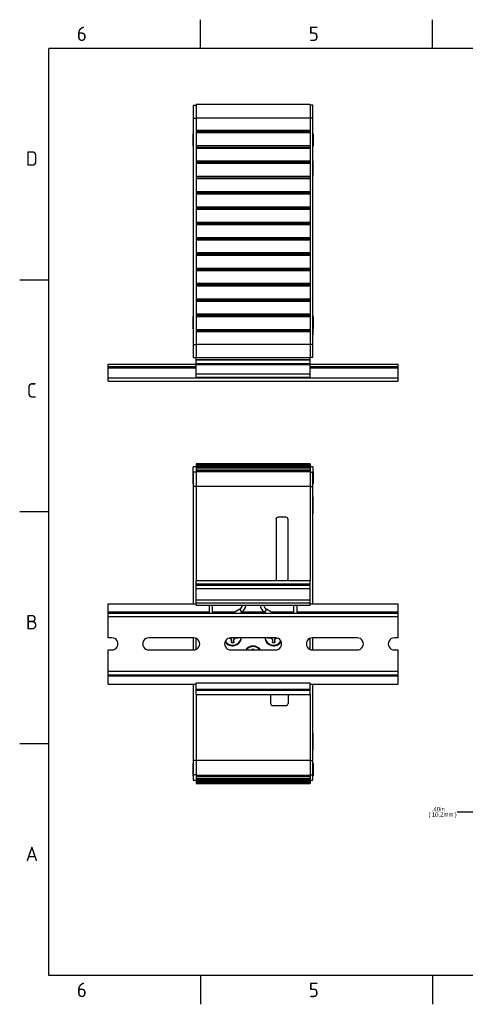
# Model space of a CAD drawing. Header units: inches. Extents: x 0 to 22, y 0 to 17.
# Tile 1 of 40: x 0 to 7.7, y 0 to 17. Entities that reach past the tile are written whole.
import ezdxf
from ezdxf.enums import TextEntityAlignment as Align

# ---------------------------------------------------------------- set-up
doc = ezdxf.new("R2010")
doc.units = ezdxf.units.IN
doc.header["$MEASUREMENT"] = 0
for name, color, linetype in [('Default', 7, 'Continuous'), ('DIN-RAIL', 7, 'Continuous'), ('DIN_RAIL_CLIP__K', 7, 'Continuous'), ('EXTRUSION_00', 7, 'Continuous'), ('PANEL__SIDE__LEF', 7, 'Continuous'), ('PANEL__SIDE__RIG', 7, 'Continuous'), ('SCREW__4-40_X_.3', 7, 'Continuous'), ('SCREW__M4X10__FL', 7, 'Continuous'), ('STANDOFF__PEM_BS', 7, 'Continuous')]:
    doc.layers.add(name, color=color, linetype=linetype)
doc.styles.add('SEACAD_Solid_Edge_ANSI', font='seans.ttf')
doc.dimstyles.new('ANSI', dxfattribs={"dimtxt": 0.075, "dimasz": 0.075, "dimexe": 0.0375, "dimexo": 0.0375, "dimgap": 0.0375, "dimtad": 0, "dimtih": 1, "dimtoh": 1, "dimzin": 4, "dimdsep": 46, "dimtxsty": 'SEACAD_Solid_Edge_ANSI', "dimblk1": '_SE_FILLED', "dimblk2": '_SE_FILLED', "dimsah": 1, "dimcen": 0.0375, "dimadec": 0, "dimazin": 0, "dimtfac": 1, "dimtofl": 0, "dimtmove": 0, "dimatfit": 3, "dimfxl": 1, "dimtolj": 1, "dimtzin": 4, "dimarcsym": 0})

# ---------------------------------------------------------------- blocks, each defined once
blk = doc.blocks.new('SE2')
at = {"layer": 'DIN-RAIL', "color": 7, "linetype": 'Continuous'}
for p, q in [((1.563, 6.79), (1.563, 6.93)), ((1.563, 6.93), (3.079, 6.93)), ((5.047, 6.93), (6.563, 6.93)), ((6.563, 6.79), (6.563, 6.93)), ((1.563, 6.77), (1.563, 6.79)), ((1.563, 6.79), (3.304, 6.79)), ((1.563, 6.71), (1.563, 6.77)), ((1.563, 6.77), (6.563, 6.77)), ((1.563, 6.71), (6.563, 6.71)), ((1.563, 6.342), (1.563, 6.71)), ((3.364, 6.79), (3.753, 6.79)), ((3.872, 6.79), (4.254, 6.79)), ((4.373, 6.79), (4.762, 6.79)), ((4.822, 6.79), (6.563, 6.79)), ((6.563, 6.77), (6.563, 6.79)), ((6.563, 6.71), (6.563, 6.77)), ((6.563, 6.342), (6.563, 6.71)), ((1.627, 6.342), (1.563, 6.342)), ((3.038, 6.342), (2.266, 6.342)), ((4.449, 6.342), (3.677, 6.342)), ((5.86, 6.342), (5.088, 6.342)), ((6.563, 6.342), (6.499, 6.342)), ((1.563, 5.765), (1.563, 6.134)), ((1.563, 6.134), (1.627, 6.134)), ((2.266, 6.134), (3.038, 6.134)), ((3.677, 6.134), (4.449, 6.134)), ((5.088, 6.134), (5.86, 6.134)), ((6.499, 6.134), (6.563, 6.134)), ((6.563, 5.765), (6.563, 6.134)), ((1.563, 5.705), (1.563, 5.765)), ((1.563, 5.765), (6.563, 5.765)), ((1.563, 5.685), (1.563, 5.705)), ((1.563, 5.705), (6.563, 5.705)), ((1.563, 5.545), (1.563, 5.685)), ((1.563, 5.685), (6.563, 5.685)), ((6.563, 5.705), (6.563, 5.765)), ((6.563, 5.685), (6.563, 5.705)), ((6.563, 5.545), (6.563, 5.685)), ((1.563, 5.545), (3.079, 5.545)), ((5.047, 5.545), (6.563, 5.545))]:
    blk.add_line(p, q, dxfattribs=at)
for centre, start, end in [((1.629, 6.238), 268.8829, 91.1171), ((2.264, 6.238), 88.8829, 271.1171), ((3.04, 6.238), 268.8829, 91.1171), ((3.675, 6.238), 88.8829, 271.1171), ((4.451, 6.238), 268.8829, 91.1171), ((5.086, 6.238), 88.8829, 271.1171), ((5.862, 6.238), 268.8829, 91.1171), ((6.497, 6.238), 88.8829, 271.1171)]:
    blk.add_arc(centre, 0.104, start, end, dxfattribs=at)
at = {"layer": 'DIN_RAIL_CLIP__K', "color": 7, "linetype": 'Continuous'}
for p, q in [((3.079, 7.273), (3.079, 7.332)), ((3.079, 7.332), (5.047, 7.332)), ((5.047, 7.273), (5.047, 7.332)), ((3.079, 7.25), (3.079, 7.273)), ((3.079, 7.273), (5.047, 7.273)), ((3.079, 7.197), (3.079, 7.25)), ((3.079, 7.25), (5.047, 7.25)), ((3.079, 7), (3.079, 7.197)), ((3.079, 7.197), (5.047, 7.197)), ((5.047, 7.25), (5.047, 7.273)), ((5.047, 7.197), (5.047, 7.25)), ((5.047, 7), (5.047, 7.197)), ((3.079, 6.947), (3.079, 7)), ((3.079, 7), (5.047, 7)), ((5.047, 6.947), (5.047, 7)), ((3.079, 6.905), (3.079, 6.947)), ((3.079, 6.947), (5.047, 6.947)), ((3.079, 6.905), (5.047, 6.905)), ((3.304, 6.905), (3.304, 6.77)), ((3.364, 6.77), (3.364, 6.905)), ((3.834, 6.837), (3.718, 6.77)), ((3.834, 6.837), (3.864, 6.785)), ((4.292, 6.837), (4.262, 6.785)), ((4.408, 6.77), (4.292, 6.837)), ((4.762, 6.905), (4.762, 6.77)), ((4.822, 6.77), (4.822, 6.905)), ((5.047, 6.905), (5.047, 6.947)), ((3.838, 6.77), (3.864, 6.785)), ((4.262, 6.785), (4.288, 6.77)), ((3.079, 6.141), (3.079, 6.334)), ((5.047, 6.141), (5.047, 6.334)), ((3.079, 5.458), (3.079, 5.569)), ((3.079, 5.569), (5.047, 5.569)), ((3.079, 5.442), (3.079, 5.458)), ((3.079, 5.458), (5.047, 5.458)), ((3.079, 5.363), (3.079, 5.442)), ((3.079, 5.442), (5.047, 5.442)), ((5.047, 5.458), (5.047, 5.569)), ((5.047, 5.442), (5.047, 5.458)), ((5.047, 5.363), (5.047, 5.442)), ((3.079, 5.363), (5.047, 5.363))]:
    blk.add_line(p, q, dxfattribs=at)
for centre, radius, start, end in [((3.789, 6.915), 0.0901, 300, 353.5936), ((3.789, 6.915), 0.15, 300, 356.16), ((4.337, 6.915), 0.15, 183.84, 240), ((4.337, 6.915), 0.0901, 186.4064, 240), ((3.709, 6.361), 0.155, 212.9161, 352.8812), ((4.417, 6.361), 0.155, 187.1188, 327.0839), ((4.063, 6.046), 0.155, 34.4816, 145.5184)]:
    blk.add_arc(centre, radius, start, end, dxfattribs=at)
at = {"layer": 'EXTRUSION_00', "color": 7, "linetype": 'Continuous'}
for p, q in [((3.079, 9.347), (3.079, 9.343)), ((3.079, 9.347), (3.079, 9.347)), ((5.047, 9.347), (3.079, 9.347)), ((5.047, 9.347), (3.079, 9.347)), ((5.047, 9.347), (5.047, 9.347)), ((5.047, 9.347), (5.047, 9.343)), ((3.079, 9.343), (3.079, 9.338)), ((5.047, 9.343), (3.079, 9.343)), ((3.079, 9.338), (3.079, 9.332)), ((5.047, 9.338), (3.079, 9.338)), ((3.079, 9.332), (3.079, 9.326)), ((5.047, 9.332), (3.079, 9.332)), ((3.079, 9.326), (3.079, 9.315)), ((3.079, 9.326), (3.079, 9.326)), ((5.047, 9.326), (3.079, 9.326)), ((5.047, 9.326), (3.079, 9.326)), ((3.079, 9.315), (3.079, 9.309)), ((5.047, 9.315), (3.079, 9.315)), ((3.079, 9.309), (3.079, 9.296)), ((5.047, 9.309), (3.079, 9.309)), ((3.079, 9.296), (3.079, 9.279)), ((3.079, 9.296), (3.079, 9.296)), ((5.047, 9.296), (3.079, 9.296)), ((5.047, 9.296), (3.079, 9.296)), ((3.079, 9.279), (3.079, 9.273)), ((5.047, 9.279), (3.079, 9.279)), ((3.079, 9.273), (3.079, 9.235)), ((5.047, 9.273), (3.079, 9.273)), ((3.079, 9.235), (3.079, 9.228)), ((5.047, 9.235), (3.079, 9.235)), ((3.079, 9.228), (3.079, 9.21)), ((5.047, 9.228), (3.079, 9.228)), ((3.079, 9.21), (3.079, 8.955)), ((5.047, 9.21), (3.079, 9.21)), ((5.047, 9.343), (5.047, 9.338)), ((5.047, 9.338), (5.047, 9.332)), ((5.047, 9.332), (5.047, 9.326)), ((5.047, 9.326), (5.047, 9.326)), ((5.047, 9.326), (5.047, 9.315)), ((5.047, 9.315), (5.047, 9.309)), ((5.047, 9.309), (5.047, 9.296)), ((5.047, 9.296), (5.047, 9.296)), ((5.047, 9.296), (5.047, 9.279)), ((5.047, 9.279), (5.047, 9.273)), ((5.047, 9.273), (5.047, 9.235)), ((5.047, 9.235), (5.047, 9.228)), ((5.047, 9.228), (5.047, 9.21)), ((5.047, 9.21), (5.047, 8.955)), ((3.079, 8.955), (3.079, 7.332)), ((5.047, 8.955), (3.079, 8.955)), ((5.047, 8.955), (5.047, 7.332)), ((4.458, 8.386), (4.458, 7.361)), ((4.627, 8.425), (4.497, 8.425)), ((4.666, 7.361), (4.666, 8.386)), ((3.079, 5.363), (3.079, 4.224)), ((4.366, 5.212), (4.366, 5.363)), ((4.666, 5.363), (4.666, 5.212)), ((5.047, 5.363), (5.047, 4.224)), ((4.627, 5.172), (4.405, 5.172)), ((3.079, 4.224), (3.079, 3.97)), ((5.047, 4.224), (3.079, 4.224)), ((5.047, 4.224), (5.047, 3.97)), ((3.079, 3.97), (3.079, 3.951)), ((5.047, 3.97), (3.079, 3.97)), ((3.079, 3.951), (3.079, 3.945)), ((5.047, 3.951), (3.079, 3.951)), ((3.079, 3.945), (3.079, 3.907)), ((5.047, 3.945), (3.079, 3.945)), ((5.047, 3.97), (5.047, 3.951)), ((5.047, 3.951), (5.047, 3.945)), ((5.047, 3.945), (5.047, 3.907)), ((3.079, 3.907), (3.079, 3.9)), ((5.047, 3.907), (3.079, 3.907)), ((3.079, 3.9), (3.079, 3.884)), ((5.047, 3.9), (3.079, 3.9)), ((3.079, 3.884), (3.079, 3.871)), ((3.079, 3.884), (3.079, 3.884)), ((5.047, 3.884), (3.079, 3.884)), ((3.079, 3.884), (5.047, 3.884)), ((3.079, 3.871), (3.079, 3.864)), ((5.047, 3.871), (3.079, 3.871)), ((3.079, 3.864), (3.079, 3.853)), ((5.047, 3.864), (3.079, 3.864)), ((3.079, 3.853), (3.079, 3.848)), ((3.079, 3.853), (3.079, 3.853)), ((5.047, 3.853), (3.079, 3.853)), ((3.079, 3.853), (5.047, 3.853)), ((3.079, 3.848), (3.079, 3.842)), ((5.047, 3.848), (3.079, 3.848)), ((3.079, 3.842), (3.079, 3.836)), ((5.047, 3.842), (3.079, 3.842)), ((3.079, 3.836), (3.079, 3.832)), ((5.047, 3.836), (3.079, 3.836)), ((3.079, 3.832), (3.079, 3.832)), ((5.047, 3.832), (3.079, 3.832)), ((3.079, 3.832), (5.047, 3.832)), ((5.047, 3.907), (5.047, 3.9)), ((5.047, 3.9), (5.047, 3.884)), ((5.047, 3.884), (5.047, 3.884)), ((5.047, 3.884), (5.047, 3.871)), ((5.047, 3.871), (5.047, 3.864)), ((5.047, 3.864), (5.047, 3.853)), ((5.047, 3.853), (5.047, 3.853)), ((5.047, 3.853), (5.047, 3.848)), ((5.047, 3.848), (5.047, 3.842)), ((5.047, 3.842), (5.047, 3.836)), ((5.047, 3.836), (5.047, 3.832)), ((5.047, 3.832), (5.047, 3.832))]:
    blk.add_line(p, q, dxfattribs=at)
for centre, start, end in [((4.497, 8.386), 90, 180), ((4.627, 8.386), 0, 90), ((4.497, 7.361), 180, 227.3495), ((4.627, 7.361), 312.6505, 0), ((4.405, 5.212), 180, 270), ((4.627, 5.212), 270, 0)]:
    blk.add_arc(centre, 0.0394, start, end, dxfattribs=at)
at = {"layer": 'PANEL__SIDE__LEF', "color": 7, "linetype": 'Continuous'}
for p, q in [((5.095, 9.292), (5.047, 9.292)), ((5.047, 9.202), (5.095, 9.202)), ((5.095, 9.292), (5.095, 9.202)), ((5.095, 8.955), (5.095, 9.202)), ((5.047, 8.955), (5.095, 8.955)), ((5.095, 6.93), (5.095, 8.955)), ((5.095, 6.134), (5.095, 6.342)), ((5.095, 4.224), (5.095, 5.545)), ((5.095, 5.208), (5.095, 5.208)), ((5.095, 5.206), (5.095, 5.206)), ((5.047, 4.224), (5.095, 4.224)), ((5.095, 3.978), (5.095, 4.224)), ((5.047, 3.978), (5.095, 3.978)), ((5.095, 3.887), (5.095, 3.978)), ((5.047, 3.887), (5.095, 3.887))]:
    blk.add_line(p, q, dxfattribs=at)
at = {"layer": 'PANEL__SIDE__RIG', "color": 7, "linetype": 'Continuous'}
for p, q in [((3.032, 9.202), (3.032, 9.292)), ((3.079, 9.292), (3.032, 9.292)), ((3.032, 9.202), (3.032, 8.955)), ((3.079, 9.202), (3.032, 9.202)), ((3.032, 8.955), (3.032, 6.93)), ((3.079, 8.955), (3.032, 8.955)), ((3.032, 6.342), (3.032, 6.134)), ((3.032, 5.545), (3.032, 4.224)), ((3.032, 4.224), (3.032, 3.978)), ((3.079, 4.224), (3.032, 4.224)), ((3.032, 3.978), (3.032, 3.887)), ((3.079, 3.978), (3.032, 3.978)), ((3.032, 3.887), (3.079, 3.887))]:
    blk.add_line(p, q, dxfattribs=at)
at = {"layer": 'SCREW__4-40_X_.3', "color": 7, "linetype": 'Continuous'}
for p, q in [((3.031, 9.003), (3.031, 9.215)), ((3.032, 9.215), (3.031, 9.215)), ((5.096, 9.215), (5.095, 9.215)), ((5.096, 9.215), (5.096, 9.003)), ((3.031, 9.003), (3.032, 9.004)), ((5.095, 9.004), (5.096, 9.003)), ((3.031, 3.964), (3.031, 4.176)), ((3.032, 4.175), (3.031, 4.176)), ((5.096, 4.176), (5.095, 4.175)), ((5.096, 4.176), (5.096, 3.964)), ((3.031, 3.964), (3.032, 3.965)), ((5.095, 3.965), (5.096, 3.964))]:
    blk.add_line(p, q, dxfattribs=at)
at = {"layer": 'SCREW__M4X10__FL', "color": 7, "linetype": 'Continuous'}
for p, q in [((3.654, 6.34), (3.678, 6.33)), ((3.682, 6.334), (3.678, 6.33)), ((3.678, 6.33), (3.689, 6.303)), ((3.689, 6.265), (3.693, 6.303)), ((3.689, 6.303), (3.689, 6.264)), ((3.693, 6.303), (3.689, 6.303)), ((3.725, 6.303), (3.728, 6.303)), ((3.725, 6.303), (3.728, 6.265)), ((3.728, 6.303), (3.74, 6.33)), ((3.728, 6.264), (3.728, 6.303)), ((3.735, 6.334), (3.74, 6.33)), ((3.74, 6.33), (3.767, 6.341)), ((3.767, 6.342), (3.767, 6.341)), ((3.767, 6.341), (3.805, 6.341)), ((3.804, 6.341), (3.803, 6.342)), ((3.804, 6.341), (3.805, 6.341)), ((4.321, 6.341), (4.359, 6.341)), ((4.322, 6.341), (4.321, 6.341)), ((4.324, 6.342), (4.322, 6.341)), ((4.359, 6.342), (4.359, 6.341)), ((4.359, 6.341), (4.386, 6.33)), ((4.391, 6.334), (4.386, 6.33)), ((4.386, 6.33), (4.398, 6.303)), ((4.398, 6.265), (4.401, 6.303)), ((4.398, 6.303), (4.398, 6.264)), ((4.401, 6.303), (4.398, 6.303)), ((4.433, 6.303), (4.437, 6.303)), ((4.433, 6.303), (4.437, 6.265)), ((4.437, 6.303), (4.448, 6.33)), ((4.437, 6.264), (4.437, 6.303)), ((4.444, 6.334), (4.448, 6.33)), ((4.448, 6.33), (4.472, 6.34)), ((3.689, 6.265), (3.689, 6.264)), ((3.728, 6.265), (3.728, 6.264)), ((4.043, 6.142), (4.043, 6.134)), ((4.044, 6.141), (4.043, 6.142)), ((4.044, 6.134), (4.044, 6.141)), ((4.082, 6.141), (4.083, 6.142)), ((4.082, 6.141), (4.082, 6.134)), ((4.083, 6.134), (4.083, 6.142)), ((4.398, 6.265), (4.398, 6.264)), ((4.437, 6.265), (4.437, 6.264))]:
    blk.add_line(p, q, dxfattribs=at)
for centre, radius, start, end in [((3.709, 6.361), 0.148, 211.0665, 352.5242), ((3.357, 5.448), 0.944, 69.8864, 70.8979), ((2.795, 6.009), 0.944, 18.1438, 20.1133), ((4.622, 6.01), 0.944, 159.8864, 161.8565), ((4.06, 5.447), 0.944, 108.7404, 110.1133), ((4.417, 6.361), 0.148, 187.4758, 328.9335), ((4.066, 5.448), 0.944, 69.8864, 71.2575), ((3.504, 6.009), 0.944, 18.1438, 20.1133), ((5.33, 6.01), 0.944, 159.8864, 161.8565), ((4.769, 5.447), 0.944, 109.0562, 110.1133), ((3.709, 6.361), 0.0974, 258.5413, 281.4587), ((3.709, 6.361), 0.0984, 258.463, 281.537), ((4.063, 6.046), 0.148, 36.468, 143.532), ((4.063, 6.046), 0.0984, 78.463, 101.537), ((4.063, 6.046), 0.0974, 78.5413, 101.4587), ((4.417, 6.361), 0.0974, 258.5413, 281.4587), ((4.417, 6.361), 0.0984, 258.463, 281.537)]:
    blk.add_arc(centre, radius, start, end, dxfattribs=at)
at = {"layer": 'STANDOFF__PEM_BS', "color": 7, "linetype": 'Continuous'}
for p, q in [((5.095, 8.777), (5.096, 8.777)), ((5.095, 8.775), (5.096, 8.775)), ((5.095, 8.702), (5.096, 8.702)), ((5.096, 8.775), (5.096, 8.777)), ((5.096, 8.702), (5.096, 8.775)), ((5.096, 8.556), (5.096, 8.702)), ((5.095, 8.556), (5.096, 8.556)), ((5.096, 8.484), (5.096, 8.556)), ((5.095, 8.484), (5.096, 8.484)), ((5.095, 4.696), (5.096, 4.696)), ((5.095, 4.623), (5.096, 4.623)), ((5.096, 4.623), (5.096, 4.696)), ((5.096, 4.478), (5.096, 4.623)), ((5.095, 4.478), (5.096, 4.478)), ((5.096, 4.405), (5.096, 4.478)), ((5.095, 4.405), (5.096, 4.405))]:
    blk.add_line(p, q, dxfattribs=at)
blk = doc.blocks.new('SE3')
at = {"layer": 'DIN-RAIL', "color": 7, "linetype": 'Continuous'}
for p, q in [((1.563, 11.023), (1.563, 11.063)), ((1.563, 11.063), (3.079, 11.063)), ((5.047, 11.063), (6.563, 11.063)), ((6.563, 11.023), (6.563, 11.063)), ((1.563, 11.003), (1.563, 11.023)), ((1.563, 11.023), (3.079, 11.023)), ((1.563, 10.831), (1.563, 11.003)), ((1.563, 11.003), (3.079, 11.003)), ((5.047, 11.023), (6.563, 11.023)), ((5.047, 11.003), (6.563, 11.003)), ((6.563, 11.003), (6.563, 11.023)), ((6.563, 10.831), (6.563, 11.003)), ((1.563, 10.771), (1.563, 10.831)), ((1.563, 10.831), (6.563, 10.831)), ((1.563, 10.771), (6.563, 10.771)), ((6.563, 10.771), (6.563, 10.831))]:
    blk.add_line(p, q, dxfattribs=at)
at = {"layer": 'DIN_RAIL_CLIP__K', "color": 7, "linetype": 'Continuous'}
for p, q in [((3.079, 11.149), (3.079, 11.174)), ((3.079, 11.143), (3.079, 11.149)), ((3.079, 11.149), (5.047, 11.149)), ((3.079, 11.076), (3.079, 11.143)), ((3.079, 11.143), (5.047, 11.143)), ((3.079, 11.062), (3.079, 11.076)), ((3.079, 11.076), (5.047, 11.076)), ((3.079, 10.898), (3.079, 11.062)), ((3.079, 11.062), (5.047, 11.062)), ((5.047, 11.149), (5.047, 11.174)), ((5.047, 11.143), (5.047, 11.149)), ((5.047, 11.076), (5.047, 11.143)), ((5.047, 11.062), (5.047, 11.076)), ((5.047, 10.898), (5.047, 11.062)), ((3.079, 10.839), (3.079, 10.898)), ((3.079, 10.898), (5.047, 10.898)), ((5.047, 10.839), (5.047, 10.898)), ((3.079, 10.839), (5.047, 10.839))]:
    blk.add_line(p, q, dxfattribs=at)
at = {"layer": 'EXTRUSION_00', "color": 7, "linetype": 'Continuous'}
for p, q in [((3.079, 15.544), (3.079, 15.312)), ((5.047, 15.544), (3.079, 15.544)), ((5.047, 15.544), (5.047, 15.312)), ((3.079, 15.312), (3.079, 15.097)), ((5.047, 15.312), (3.079, 15.312)), ((5.047, 15.312), (5.047, 15.097)), ((3.079, 15.097), (3.079, 15.088)), ((5.047, 15.097), (3.079, 15.097)), ((3.079, 15.088), (3.079, 15.068)), ((5.047, 15.088), (3.079, 15.088)), ((3.079, 15.068), (3.079, 15.059)), ((5.047, 15.068), (3.079, 15.068)), ((3.079, 15.059), (3.079, 14.836)), ((5.047, 15.059), (3.079, 15.059)), ((5.047, 15.097), (5.047, 15.088)), ((5.047, 15.088), (5.047, 15.068)), ((5.047, 15.068), (5.047, 15.059)), ((5.047, 15.059), (5.047, 14.836)), ((3.079, 14.836), (3.079, 14.826)), ((5.047, 14.836), (3.079, 14.836)), ((3.079, 14.826), (3.079, 14.8)), ((5.047, 14.826), (3.079, 14.826)), ((3.079, 14.8), (3.079, 14.79)), ((5.047, 14.8), (3.079, 14.8)), ((3.079, 14.79), (3.079, 14.57)), ((5.047, 14.79), (3.079, 14.79)), ((5.047, 14.836), (5.047, 14.826)), ((5.047, 14.826), (5.047, 14.8)), ((5.047, 14.8), (5.047, 14.79)), ((5.047, 14.79), (5.047, 14.57)), ((3.079, 14.57), (3.079, 14.56)), ((5.047, 14.57), (3.079, 14.57)), ((3.079, 14.56), (3.079, 14.539)), ((5.047, 14.56), (3.079, 14.56)), ((3.079, 14.539), (3.079, 14.53)), ((5.047, 14.539), (3.079, 14.539)), ((3.079, 14.53), (3.079, 14.307)), ((5.047, 14.53), (3.079, 14.53)), ((5.047, 14.57), (5.047, 14.56)), ((5.047, 14.56), (5.047, 14.539)), ((5.047, 14.539), (5.047, 14.53)), ((5.047, 14.53), (5.047, 14.307)), ((3.079, 14.307), (3.079, 14.297)), ((5.047, 14.307), (3.079, 14.307)), ((3.079, 14.297), (3.079, 14.272)), ((5.047, 14.297), (3.079, 14.297)), ((5.047, 14.307), (5.047, 14.297)), ((5.047, 14.297), (5.047, 14.272)), ((3.079, 14.272), (3.079, 14.262)), ((5.047, 14.272), (3.079, 14.272)), ((3.079, 14.262), (3.079, 14.042)), ((5.047, 14.262), (3.079, 14.262)), ((5.047, 14.272), (5.047, 14.262)), ((5.047, 14.262), (5.047, 14.042)), ((3.079, 14.042), (3.079, 14.032)), ((5.047, 14.042), (3.079, 14.042)), ((3.079, 14.032), (3.079, 14.01)), ((5.047, 14.032), (3.079, 14.032)), ((3.079, 14.01), (3.079, 14)), ((5.047, 14.01), (3.079, 14.01)), ((3.079, 14), (3.079, 13.777)), ((5.047, 14), (3.079, 14)), ((5.047, 14.042), (5.047, 14.032)), ((5.047, 14.032), (5.047, 14.01)), ((5.047, 14.01), (5.047, 14)), ((5.047, 14), (5.047, 13.777)), ((3.079, 13.777), (3.079, 13.767)), ((5.047, 13.777), (3.079, 13.777)), ((3.079, 13.767), (3.079, 13.744)), ((5.047, 13.767), (3.079, 13.767)), ((5.047, 13.777), (5.047, 13.767)), ((5.047, 13.767), (5.047, 13.744)), ((3.079, 13.744), (3.079, 13.734)), ((5.047, 13.744), (3.079, 13.744)), ((3.079, 13.734), (3.079, 13.513)), ((5.047, 13.734), (3.079, 13.734)), ((5.047, 13.744), (5.047, 13.734)), ((5.047, 13.734), (5.047, 13.513)), ((3.079, 13.513), (3.079, 13.503)), ((5.047, 13.513), (3.079, 13.513)), ((3.079, 13.503), (3.079, 13.481)), ((5.047, 13.503), (3.079, 13.503)), ((3.079, 13.481), (3.079, 13.471)), ((5.047, 13.481), (3.079, 13.481)), ((3.079, 13.471), (3.079, 13.247)), ((5.047, 13.471), (3.079, 13.471)), ((5.047, 13.513), (5.047, 13.503)), ((5.047, 13.503), (5.047, 13.481)), ((5.047, 13.481), (5.047, 13.471)), ((5.047, 13.471), (5.047, 13.247)), ((3.079, 13.247), (3.079, 13.237)), ((5.047, 13.247), (3.079, 13.247)), ((3.079, 13.237), (3.079, 13.215)), ((5.047, 13.237), (3.079, 13.237)), ((3.079, 13.215), (3.079, 13.205)), ((5.047, 13.215), (3.079, 13.215)), ((3.079, 13.205), (3.079, 12.985)), ((5.047, 13.205), (3.079, 13.205)), ((5.047, 13.247), (5.047, 13.237)), ((5.047, 13.237), (5.047, 13.215)), ((5.047, 13.215), (5.047, 13.205)), ((5.047, 13.205), (5.047, 12.985)), ((3.079, 12.985), (3.079, 12.974)), ((5.047, 12.985), (3.079, 12.985)), ((3.079, 12.974), (3.079, 12.951)), ((5.047, 12.974), (3.079, 12.974)), ((3.079, 12.951), (3.079, 12.941)), ((5.047, 12.951), (3.079, 12.951)), ((3.079, 12.941), (3.079, 12.718)), ((5.047, 12.941), (3.079, 12.941)), ((5.047, 12.985), (5.047, 12.974)), ((5.047, 12.974), (5.047, 12.951)), ((5.047, 12.951), (5.047, 12.941)), ((5.047, 12.941), (5.047, 12.718)), ((3.079, 12.718), (3.079, 12.708)), ((5.047, 12.718), (3.079, 12.718)), ((3.079, 12.708), (3.079, 12.686)), ((5.047, 12.708), (3.079, 12.708)), ((3.079, 12.686), (3.079, 12.676)), ((5.047, 12.686), (3.079, 12.686)), ((3.079, 12.676), (3.079, 12.456)), ((5.047, 12.676), (3.079, 12.676)), ((5.047, 12.718), (5.047, 12.708)), ((5.047, 12.708), (5.047, 12.686)), ((5.047, 12.686), (5.047, 12.676)), ((5.047, 12.676), (5.047, 12.456)), ((3.079, 12.456), (3.079, 12.446)), ((5.047, 12.456), (3.079, 12.456)), ((3.079, 12.446), (3.079, 12.421)), ((5.047, 12.446), (3.079, 12.446)), ((3.079, 12.421), (3.079, 12.411)), ((5.047, 12.421), (3.079, 12.421)), ((3.079, 12.411), (3.079, 12.188)), ((5.047, 12.411), (3.079, 12.411)), ((5.047, 12.456), (5.047, 12.446)), ((5.047, 12.446), (5.047, 12.421)), ((5.047, 12.421), (5.047, 12.411)), ((5.047, 12.411), (5.047, 12.188)), ((3.079, 12.188), (3.079, 12.179)), ((5.047, 12.188), (3.079, 12.188)), ((3.079, 12.179), (3.079, 12.158)), ((5.047, 12.179), (3.079, 12.179)), ((3.079, 12.158), (3.079, 12.148)), ((5.047, 12.158), (3.079, 12.158)), ((3.079, 12.148), (3.079, 11.928)), ((5.047, 12.148), (3.079, 12.148)), ((5.047, 12.188), (5.047, 12.179)), ((5.047, 12.179), (5.047, 12.158)), ((5.047, 12.158), (5.047, 12.148)), ((5.047, 12.148), (5.047, 11.928)), ((3.079, 11.928), (3.079, 11.918)), ((5.047, 11.928), (3.079, 11.928)), ((3.079, 11.918), (3.079, 11.893)), ((5.047, 11.918), (3.079, 11.918)), ((5.047, 11.928), (5.047, 11.918)), ((5.047, 11.918), (5.047, 11.893)), ((3.079, 11.893), (3.079, 11.882)), ((5.047, 11.893), (3.079, 11.893)), ((3.079, 11.882), (3.079, 11.66)), ((5.047, 11.882), (3.079, 11.882)), ((5.047, 11.893), (5.047, 11.882)), ((5.047, 11.882), (5.047, 11.66)), ((3.079, 11.66), (3.079, 11.65)), ((5.047, 11.66), (3.079, 11.66)), ((3.079, 11.65), (3.079, 11.63)), ((5.047, 11.65), (3.079, 11.65)), ((3.079, 11.63), (3.079, 11.621)), ((5.047, 11.63), (3.079, 11.63)), ((3.079, 11.621), (3.079, 11.406)), ((5.047, 11.621), (3.079, 11.621)), ((5.047, 11.66), (5.047, 11.65)), ((5.047, 11.65), (5.047, 11.63)), ((5.047, 11.63), (5.047, 11.621)), ((5.047, 11.621), (5.047, 11.406)), ((3.079, 11.406), (3.079, 11.174)), ((5.047, 11.406), (3.079, 11.406)), ((5.047, 11.406), (5.047, 11.174)), ((5.047, 11.174), (3.079, 11.174))]:
    blk.add_line(p, q, dxfattribs=at)
at = {"layer": 'PANEL__SIDE__LEF', "color": 7, "linetype": 'Continuous'}
for p, q in [((5.047, 15.541), (5.095, 15.541)), ((5.095, 15.316), (5.095, 15.541)), ((5.047, 15.316), (5.095, 15.316)), ((5.095, 11.412), (5.095, 15.316)), ((5.095, 14.809), (5.095, 14.809)), ((5.095, 14.13), (5.095, 14.13)), ((5.095, 13.791), (5.095, 13.791)), ((5.095, 13.33), (5.095, 13.33)), ((5.095, 13.33), (5.095, 13.33)), ((5.095, 13.051), (5.095, 13.051)), ((5.095, 12.712), (5.095, 12.712)), ((5.095, 12.484), (5.095, 12.484)), ((5.095, 12.189), (5.095, 12.189)), ((5.047, 11.412), (5.095, 11.412)), ((5.095, 11.187), (5.095, 11.412)), ((5.047, 11.187), (5.095, 11.187))]:
    blk.add_line(p, q, dxfattribs=at)
at = {"layer": 'PANEL__SIDE__RIG', "color": 7, "linetype": 'Continuous'}
for p, q in [((3.032, 15.531), (3.032, 15.306)), ((3.079, 15.531), (3.032, 15.531)), ((3.032, 15.306), (3.032, 11.402)), ((3.079, 15.306), (3.032, 15.306)), ((3.032, 11.402), (3.032, 11.177)), ((3.079, 11.402), (3.032, 11.402)), ((3.079, 11.177), (3.032, 11.177))]:
    blk.add_line(p, q, dxfattribs=at)
at = {"layer": 'SCREW__4-40_X_.3', "color": 7, "linetype": 'Continuous'}
for p, q in [((3.031, 14.828), (3.031, 15.04)), ((3.032, 15.039), (3.031, 15.04)), ((5.096, 15.04), (5.095, 15.039)), ((5.096, 15.04), (5.096, 14.828)), ((3.031, 14.828), (3.032, 14.829)), ((5.095, 14.829), (5.096, 14.828)), ((3.031, 11.678), (3.031, 11.89)), ((3.032, 11.889), (3.031, 11.89)), ((5.096, 11.89), (5.095, 11.889)), ((5.096, 11.89), (5.096, 11.678)), ((3.031, 11.678), (3.032, 11.679)), ((5.095, 11.679), (5.096, 11.678))]:
    blk.add_line(p, q, dxfattribs=at)
at = {"layer": 'STANDOFF__PEM_BS', "color": 7, "linetype": 'Continuous'}
for p, q in [((5.095, 14.571), (5.096, 14.571)), ((5.095, 14.445), (5.096, 14.445)), ((5.096, 14.445), (5.096, 14.571)), ((5.096, 14.319), (5.096, 14.445)), ((5.095, 14.319), (5.096, 14.319)), ((5.095, 11.569), (5.096, 11.569)), ((5.096, 11.569), (5.096, 11.678))]:
    blk.add_line(p, q, dxfattribs=at)
blk = doc.blocks.new('DMBLK6')
at = {"layer": 'Default', "linetype": 'Continuous'}
for points in [[(8.017, 3.328), (8.017, 3.353), (7.942, 3.341)], [(8.27, 3.328), (8.345, 3.341), (8.27, 3.353)]]:
    blk.add_hatch(color=7, dxfattribs=at).paths.add_polyline_path(points)
at = {"layer": 'Default', "color": 7, "linetype": 'Continuous'}
for p, q in [((7.942, 5.728), (7.942, 3.303)), ((8.345, 4.187), (8.345, 3.303)), ((7.583, 3.341), (8.345, 3.341))]:
    blk.add_line(p, q, dxfattribs=at)
at = {"layer": 'Default', "color": 7, "linetype": 'Continuous', "style": 'SEACAD_Solid_Edge_ANSI'}
for s, p in [('.40in', (7.144, 3.423)), ('(', (7.088, 3.333)), ('10.2mm', (7.144, 3.333)), (')', (7.538, 3.333))]:
    blk.add_text(s, height=0.075, dxfattribs=at).set_placement(p, align=Align.TOP_LEFT)
blk = doc.blocks.new('_SE_FILLED')
at = {"color": 0}
blk.add_line((0, 0), (-1, 0), dxfattribs=at)
blk.add_solid([(0, 0), (-1, -0.1665), (-1, 0.1665), (0, 0)], dxfattribs=at)

msp = doc.modelspace()

# ---------------------------------------------------------------- linework, layer by layer
at = {"layer": 'Default', "color": 7, "linetype": 'Continuous'}
for p, q in [((3.158, 16.515), (3.158, 17.01)), ((7.158, 16.515), (7.158, 17.01)), ((21.539, 16.515), (0.539, 16.515)), ((0.539, 0.515), (0.539, 16.515)), ((0.539, 12.515), (0.039, 12.515)), ((0.539, 8.515), (0.039, 8.515)), ((0.539, 4.515), (0.039, 4.515)), ((21.539, 0.515), (0.539, 0.515)), ((3.158, 0.515), (3.158, 0.019)), ((7.158, 0.515), (7.158, 0.019))]:
    msp.add_line(p, q, dxfattribs=at)

# ---------------------------------------------------------------- block references
at = {"layer": 'Default'}
for name in ['SE3', 'SE2']:
    msp.add_blockref(name, (0, 0), dxfattribs=at)

# ---------------------------------------------------------------- texts
at = {"layer": 'Default', "char_height": 0.25, "attachment_point": 5}
for s, insert, width in [('{\\fSolid Edge ANSI|b0||i0||c0|p34;\\C7;\\H0.25;\\W1.;6}', (1.11, 16.767), 0.27141), ('{\\fSolid Edge ANSI|b0||i0||c0|p34;\\C7;\\H0.25;\\W1.;5}', (5.11, 16.767), 0.27141), ('{\\fSolid Edge ANSI|b0||i0||c0|p34;\\C7;\\H0.25;\\W1.;D}', (0.248, 14.614), 0.2438), ('{\\fSolid Edge ANSI|b0||i0||c0|p34;\\C7;\\H0.25;\\W1.;C}', (0.248, 10.614), 0.2438), ('{\\fSolid Edge ANSI|b0||i0||c0|p34;\\C7;\\H0.25;\\W1.;B}', (0.248, 6.614), 0.2438), ('{\\fSolid Edge ANSI|b0||i0||c0|p34;\\C7;\\H0.25;\\W1.;A}', (0.248, 2.614), 0.2438), ('{\\fSolid Edge ANSI|b0||i0||c0|p34;\\C7;\\H0.25;\\W1.;6}', (1.11, 0.267), 0.27141), ('{\\fSolid Edge ANSI|b0||i0||c0|p34;\\C7;\\H0.25;\\W1.;5}', (5.11, 0.267), 0.27141)]:
    msp.add_mtext(s, dxfattribs=dict(at, insert=insert, width=width))

# ---------------------------------------------------------------- dimensions: what is measured, and where the dimension line sits
at = {"layer": 'Default', "color": 7, "linetype": 'Continuous'}
dim = msp.add_linear_dim(base=(8.345, 3.341), p1=(7.942, 5.765), p2=(8.345, 4.224), text='\\A1;<>', dimstyle='ANSI', override={"dimpost": '\\X'}, dxfattribs=at)
dim.commit()
dim.dimension.update_dxf_attribs({"geometry": 'DMBLK6', "text_midpoint": (7.583, 3.341), "dimtype": 160})

doc.saveas('drawing.dxf')
